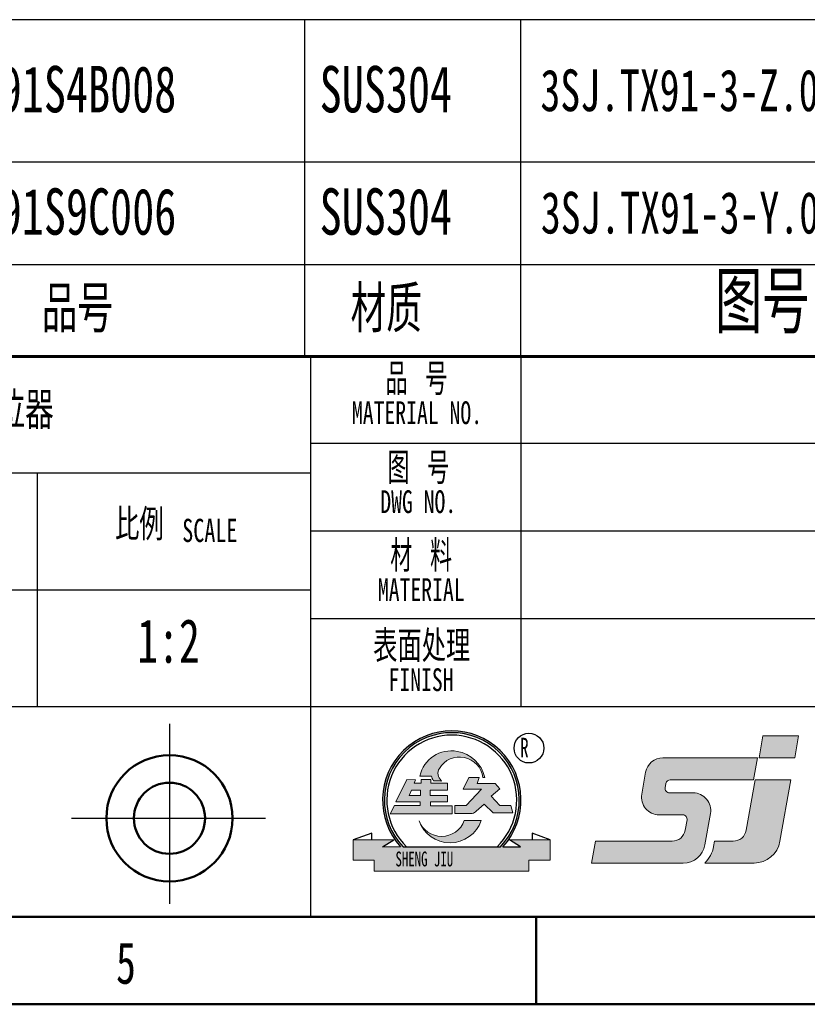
# Model space of a CAD drawing. Header units: millimetres. Extents: x -7 to 661, y 0 to 420.
# Tile 3 of 6: x 436 to 526, y 0 to 112. Entities that reach past the tile are written whole.
import ezdxf

# ---------------------------------------------------------------- set-up
doc = ezdxf.new("R2010")
doc.units = ezdxf.units.MM
doc.header["$LTSCALE"] = 2
doc.linetypes.add('SLD-实线', pattern=[0])
for name, color, linetype in [('DIMENSIONS', 5, 'SLD-实线'), ('SLD-0', 179, 'SLD-实线'), ('细实线', 151, 'SLD-实线')]:
    doc.layers.add(name, color=color, linetype=linetype)
doc.layers.add('粗实线', color=7, linetype='SLD-实线', lineweight=50)
doc.styles.add('SLDTEXTSTYLE1', font='TXT', dxfattribs={"width": 0.7, "bigfont": 'bigfont'})
doc.styles.add('SLDTEXTSTYLE2', font='TXT', dxfattribs={"width": 0.7})
doc.styles.add('SLDTEXTSTYLE3', font='TXT', dxfattribs={"width": 0.6333333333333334, "bigfont": 'bigfont'})
doc.styles.add('SLDTEXTSTYLE4', font='TXT', dxfattribs={"width": 0.6368421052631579})

# ---------------------------------------------------------------- blocks, each defined once
blk = doc.blocks.new('SW_NOTE_1')
at = {"layer": 'SLD-0', "color": 0, "attachment_point": 2}
for s, insert, char_height, style in [('\\M+19569 \\M+18D86', (5.34374999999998, 4.640643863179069), 3.600000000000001, 'SLDTEXTSTYLE3'), ('MATERIAL NO.', (5.407501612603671, 0.3115763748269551), 2.600000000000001, 'SLDTEXTSTYLE2')]:
    blk.add_mtext(s, dxfattribs=dict(at, insert=insert, char_height=char_height, style=style))
blk = doc.blocks.new('SW_NOTE_8')
at = {"layer": 'SLD-0', "color": 0, "attachment_point": 2}
for s, insert, char_height, style in [('图 \\M+18D86', (5.34374999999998, 4.640643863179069), 3.600000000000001, 'SLDTEXTSTYLE3'), ('DWG NO.', (5.339792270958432, 0.3115763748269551), 2.600000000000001, 'SLDTEXTSTYLE2')]:
    blk.add_mtext(s, dxfattribs=dict(at, insert=insert, char_height=char_height, style=style))
blk = doc.blocks.new('SW_NOTE_9')
at = {"layer": 'SLD-0', "color": 0, "attachment_point": 2}
for s, insert, char_height, style in [('\\M+18DDE \\M+197BF', (5.34374999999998, 4.640643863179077), 3.600000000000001, 'SLDTEXTSTYLE3'), ('MATERIAL', (5.353334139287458, 0.3115763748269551), 2.600000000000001, 'SLDTEXTSTYLE2')]:
    blk.add_mtext(s, dxfattribs=dict(at, insert=insert, char_height=char_height, style=style))
blk = doc.blocks.new('SW_NOTE_10')
at = {"layer": 'SLD-0', "color": 0, "attachment_point": 2}
for s, insert, char_height, style in [('\\M+1955C\\M+196CA处\\M+1979D', (8.550000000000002, 4.640643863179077), 3.600000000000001, 'SLDTEXTSTYLE1'), ('FINISH', (8.471250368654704, 0.3115763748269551), 2.600000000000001, 'SLDTEXTSTYLE2')]:
    blk.add_mtext(s, dxfattribs=dict(at, insert=insert, char_height=char_height, style=style))
blk = doc.blocks.new('SW_NOTE_12')
at = {"layer": 'SLD-0', "color": 0, "attachment_point": 2}
for s, insert, char_height, style in [('\\M+194E4\\M+197E1', (4.274999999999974, 4.640643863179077), 3.600000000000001, 'SLDTEXTSTYLE1'), ('SCALE', (12.31740894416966, 3.505789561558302), 2.645833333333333, 'SLDTEXTSTYLE2')]:
    blk.add_mtext(s, dxfattribs=dict(at, insert=insert, char_height=char_height, style=style))
blk = doc.blocks.new('SW_TABLEANNOTATION_1')
at = {"layer": 'DIMENSIONS', "color": 0}
for p, q in [((190.9946921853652, 0), (0, 0)), ((75.34253555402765, -1.387778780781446e-14), (75.34253555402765, -38.5331031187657)), ((100.0022423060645, -1.387778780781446e-14), (100.0022423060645, -38.5331031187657)), ((29.48137732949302, -16.24344178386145), (190.9946921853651, -16.24344178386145)), ((-5.551115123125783e-14, -27.93410571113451), (190.9946921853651, -27.93410571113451)), ((0, -38.5331031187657), (190.9946921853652, -38.5331031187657))]:
    blk.add_line(p, q, dxfattribs=at)
at = {"layer": 'DIMENSIONS', "color": 0, "attachment_point": 1}
for s, insert, char_height, style in [('TX091S4B008', (33.0091786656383, -5.282508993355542), 5.291666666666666, 'SLDTEXTSTYLE2'), ('SUS304', (77.08905619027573, -5.282508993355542), 5.291666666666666, 'SLDTEXTSTYLE2'), ('3SJ.TX91-3-Z.0001', (102.289967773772, -5.680011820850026), 4.762499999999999, 'SLDTEXTSTYLE2'), ('TX091S9C006', (33.0091786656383, -19.24956184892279), 5.291666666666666, 'SLDTEXTSTYLE2'), ('SUS304', (77.08905619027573, -19.24956184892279), 5.291666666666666, 'SLDTEXTSTYLE2'), ('3SJ.TX91-3-Y.0001', (102.3384747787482, -19.64706467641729), 4.762499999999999, 'SLDTEXTSTYLE2'), ('图\\M+18D86', (122.2238592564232, -28.80621765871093), 7, 'SLDTEXTSTYLE1'), ('\\M+196BC\\M+18FCC', (7.685133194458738, -30.39439251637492), 5.291666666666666, 'SLDTEXTSTYLE1'), ('\\M+19569\\M+18D86', (45.35640097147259, -30.39439251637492), 5.291666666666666, 'SLDTEXTSTYLE1'), ('\\M+18DDE质', (80.61683345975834, -30.39439251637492), 5.291666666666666, 'SLDTEXTSTYLE1')]:
    blk.add_mtext(s, dxfattribs=dict(at, insert=insert, char_height=char_height, style=style))

msp = doc.modelspace()

# ---------------------------------------------------------------- hatches: boundary and pattern name
at = {"layer": 'DIMENSIONS'}
h = msp.add_hatch(color=150, dxfattribs=at)
edge = h.paths.add_edge_path(flags=0)
edge.add_arc((485.383494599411, 23.30460099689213), 7.903380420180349, 317.6040545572, 582.3959454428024)
edge.add_line((479.5468240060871, 17.97574573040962), (477.4814733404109, 17.97574573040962))
edge.add_line((477.4814733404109, 17.97574573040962), (478.7862818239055, 18.76428966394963))
edge.add_line((478.7862818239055, 18.76428966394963), (474.110527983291, 18.76428966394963))
edge.add_line((474.110527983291, 18.76428966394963), (474.110527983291, 16.44246585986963))
edge.add_line((474.110527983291, 16.44246585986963), (476.518346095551, 16.44246585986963))
edge.add_line((476.518346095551, 16.44246585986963), (476.518346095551, 15.21584196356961))
edge.add_line((476.518346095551, 15.21584196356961), (494.191519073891, 15.21584196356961))
edge.add_line((494.191519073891, 15.21584196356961), (494.191519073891, 16.44246585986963))
edge.add_line((494.191519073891, 16.44246585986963), (496.5993371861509, 16.44246585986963))
edge.add_line((496.5993371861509, 16.44246585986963), (496.5993371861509, 18.76428966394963))
edge.add_line((496.5993371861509, 18.76428966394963), (491.969952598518, 18.76428966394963))
edge.add_line((491.969952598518, 18.76428966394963), (493.228391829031, 17.97574573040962))
edge.add_line((493.228391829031, 17.97574573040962), (491.2201651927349, 17.97574573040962))
edge = h.paths.add_edge_path(flags=0)
edge.add_arc((485.383494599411, 23.30460099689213), 7.700000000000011, -43.79332832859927, 223.7933283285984, ccw=False)
edge.add_line((490.9416688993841, 17.97574573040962), (479.8253202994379, 17.97574573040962))
msp.add_hatch(color=150, dxfattribs=at).paths.add_polyline_path([(520.4562138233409, 28.13778465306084), (524.5235853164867, 28.13778465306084), (524.9653739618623, 30.64120865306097), (520.8980024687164, 30.64120865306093)], flags=0)
h = msp.add_hatch(color=150, dxfattribs=at)
edge = h.paths.add_edge_path(flags=0)
edge.add_arc((484.891283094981, 26.36933319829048), 1.083347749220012, 148.869845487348, 229.495332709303)
edge.add_line((484.1876379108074, 25.54560642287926), (484.217287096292, 25.52329051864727))
edge.add_line((484.217287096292, 25.52329051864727), (484.1211207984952, 25.52329051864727))
edge.add_line((484.1211207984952, 25.52329051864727), (483.3033965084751, 25.52329051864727))
edge.add_arc((484.1401442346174, 26.1819356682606), 1.064875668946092, 186.8058230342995, 218.2080176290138, ccw=False)
edge.add_line((483.082772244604, 26.05574270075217), (481.7460487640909, 26.05574270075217))
edge.add_arc((485.321368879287, 25.27415126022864), 3.659753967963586, 79.31680352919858, 167.6687101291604, ccw=False)
edge.add_arc((485.3173199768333, 24.97882550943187), 3.951037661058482, 13.58791206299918, 80.05303781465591, ccw=False)
edge.add_line((489.157770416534, 25.90707063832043), (488.9372385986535, 25.90707063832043))
edge.add_arc((486.2694363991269, 25.53698840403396), 2.693349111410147, 7.89776830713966, 148.8698454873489)
h = msp.add_hatch(color=150, dxfattribs=at)
edge = h.paths.add_edge_path(flags=0)
edge.add_arc((510.2380940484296, 24.63299105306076), 0.5006848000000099, 170.0000000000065, 270.0000000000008)
edge.add_line((510.2380940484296, 24.13230625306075), (512.9386165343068, 24.13230625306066))
edge.add_arc((512.9386165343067, 22.12956705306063), 2.002739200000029, -9.999999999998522, 89.99999999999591, ccw=False)
edge.add_line((514.9109296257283, 21.78179504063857), (514.2776095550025, 18.19005843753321))
edge.add_arc((511.8122181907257, 18.62477345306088), 2.503424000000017, 270, 349.99999999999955, ccw=False)
edge.add_line((511.8122181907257, 16.12134945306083), (501.3294169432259, 16.12134945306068))
edge.add_line((501.3294169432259, 16.12134945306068), (501.7712055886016, 18.62477345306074))
edge.add_line((501.7712055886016, 18.62477345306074), (510.551844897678, 18.62477345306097))
edge.add_arc((510.5518448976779, 20.12682785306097), 1.502054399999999, 270.0000000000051, 350.0000000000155)
edge.add_line((512.0310797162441, 19.86599884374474), (512.2383089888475, 21.04125444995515))
edge.add_arc((511.7452307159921, 21.12819745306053), 0.500684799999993, 350.0000000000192, 450.0000000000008)
edge.add_line((511.7452307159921, 21.62888225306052), (509.0447082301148, 21.62888225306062))
edge.add_arc((509.0447082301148, 23.63162145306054), 2.002739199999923, 170.0000000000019, 270, ccw=False)
edge.add_line((507.0723951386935, 23.97939346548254), (507.5138163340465, 26.48281746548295))
edge.add_arc((509.486129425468, 26.13504545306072), 2.002739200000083, 90.00000000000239, 169.9999999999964, ccw=False)
edge.add_line((509.4861294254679, 28.13778465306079), (520.278413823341, 28.13778465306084))
edge.add_line((520.278413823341, 28.13778465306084), (519.8366251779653, 25.63436065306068))
edge.add_line((519.8366251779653, 25.63436065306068), (510.3263782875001, 25.63436065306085))
edge.add_arc((510.3263782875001, 25.13367585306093), 0.5006847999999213, 90, 170.0000000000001)
edge.add_line((509.8333000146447, 25.22061885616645), (509.7450157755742, 24.71993405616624))
h = msp.add_hatch(color=150, dxfattribs=at)
edge = h.paths.add_edge_path(flags=0)
edge.add_line((487.0078750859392, 22.71143478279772), (488.7910644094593, 24.55645972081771))
edge.add_line((488.7910644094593, 24.55645972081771), (486.6702809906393, 24.55645972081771))
edge.add_line((486.6702809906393, 24.55645972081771), (487.3359809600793, 25.87909123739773))
edge.add_line((487.3359809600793, 25.87909123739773), (488.5269926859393, 25.87909123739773))
edge.add_line((488.5269926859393, 25.87909123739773), (488.2846416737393, 25.21443981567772))
edge.add_line((488.2846416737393, 25.21443981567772), (490.3532806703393, 25.21443981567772))
edge.add_line((490.3532806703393, 25.21443981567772), (490.8552934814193, 24.59949299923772))
edge.add_line((490.8552934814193, 24.59949299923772), (489.8858894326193, 23.7766768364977))
edge.add_line((489.8858894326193, 23.7766768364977), (490.8704404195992, 22.70485051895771))
edge.add_line((490.8704404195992, 22.70485051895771), (492.1362916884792, 22.70485051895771))
edge.add_line((492.1362916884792, 22.70485051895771), (492.3699873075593, 21.84738946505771))
edge.add_line((492.3699873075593, 21.84738946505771), (490.1109296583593, 21.84738946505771))
edge.add_line((490.1109296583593, 21.84738946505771), (489.0787740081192, 22.8607525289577))
edge.add_line((489.0787740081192, 22.8607525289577), (488.1829408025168, 22.06175472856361))
edge.add_arc((487.6514937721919, 22.44529326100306), 0.6553912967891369, 275.7967594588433, 324.18249740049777, ccw=False)
edge.add_line((487.7176883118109, 21.79325335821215), (485.726748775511, 21.79325335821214))
edge.add_line((485.726748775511, 21.79325335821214), (485.726748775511, 22.71143478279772))
edge.add_line((485.726748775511, 22.71143478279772), (487.0078750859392, 22.71143478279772))
h = msp.add_hatch(color=150, dxfattribs=at)
h.paths.add_polyline_path([(479.007355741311, 23.11729835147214), (481.7913932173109, 23.11729835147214), (481.7913932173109, 22.68869642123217), (478.832136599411, 22.68869642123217), (478.364885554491, 21.75356493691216), (485.4320576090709, 21.75356493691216), (485.4320576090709, 22.66921451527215), (482.9400520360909, 22.66921451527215), (482.9400520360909, 23.09781644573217), (484.8869313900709, 23.09781644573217), (484.8869313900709, 23.83812887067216), (482.920583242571, 23.83812887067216), (482.920583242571, 24.46154986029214), (484.906400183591, 24.46154986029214), (484.906400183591, 25.26030800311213), (482.978989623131, 25.26030800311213), (482.978989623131, 25.64563412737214), (481.8864251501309, 25.64563412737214), (481.8864251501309, 25.23573107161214), (481.0902483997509, 25.23573107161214), (481.246022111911, 25.62254099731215), (480.2338897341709, 25.64994612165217)], flags=0)
h.paths.add_polyline_path([(481.8108620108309, 24.46154986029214), (481.8108620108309, 23.83812887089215), (480.527414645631, 23.83812887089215), (480.778474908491, 24.46154986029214)], flags=0)
h = msp.add_hatch(color=150, dxfattribs=at)
edge = h.paths.add_edge_path(flags=0)
edge.add_arc((511.8122181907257, 18.62477345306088), 3.504793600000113, 314.4153085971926, 350.0000000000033)
edge.add_line((515.2637661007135, 18.01617243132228), (515.3710788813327, 18.62477345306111))
edge.add_line((515.3710788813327, 18.62477345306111), (516.4124370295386, 18.62477345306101))
edge.add_line((516.4124370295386, 18.62477345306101), (517.5172258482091, 18.624773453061))
edge.add_arc((517.5172258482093, 20.12682785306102), 1.502054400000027, 269.9999999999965, 349.9918439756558)
edge.add_line((518.9964235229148, 19.86578827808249), (520.0144251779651, 25.63436065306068))
edge.add_line((520.0144251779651, 25.63436065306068), (524.081796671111, 25.63436065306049))
edge.add_line((524.081796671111, 25.63436065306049), (522.8410129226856, 18.60337910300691))
edge.add_arc((519.8826175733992, 19.12545825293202), 3.004108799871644, 270, 349.9918439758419, ccw=False)
edge.add_line((519.8826175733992, 16.12134945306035), (514.2650627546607, 16.12134945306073))
h = msp.add_hatch(color=150, dxfattribs=at)
edge = h.paths.add_edge_path(flags=0)
edge.add_arc((485.1849518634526, 22.18718732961), 3.750663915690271, 199.0843927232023, 341.077299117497)
edge.add_line((488.732918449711, 20.97087613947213), (486.8064713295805, 20.97087613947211))
edge.add_arc((484.221597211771, 21.92312650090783), 2.75469689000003, 200.4454479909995, 339.7765395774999, ccw=False)

# ---------------------------------------------------------------- linework, layer by layer
at = {"color": 150, "linetype": 'SLD-实线', "lineweight": 18}
for p, q in [((520.4562138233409, 28.13778465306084), (520.8980024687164, 30.64120865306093)), ((520.8980024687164, 30.64120865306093), (524.9653739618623, 30.64120865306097)), ((524.5235853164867, 28.13778465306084), (524.9653739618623, 30.64120865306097)), ((509.4861294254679, 28.13778465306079), (520.278413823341, 28.13778465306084)), ((519.8366251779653, 25.63436065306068), (520.278413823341, 28.13778465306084)), ((520.4562138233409, 28.13778465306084), (524.5235853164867, 28.13778465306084)), ((507.0723951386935, 23.97939346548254), (507.5138163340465, 26.48281746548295)), ((509.7450157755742, 24.71993405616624), (509.8333000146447, 25.22061885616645)), ((510.3263782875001, 25.63436065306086), (519.8366251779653, 25.63436065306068)), ((518.9964235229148, 19.86578827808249), (520.0144251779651, 25.63436065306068)), ((520.0144251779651, 25.63436065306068), (524.081796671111, 25.63436065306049)), ((522.8410129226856, 18.60337910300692), (524.081796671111, 25.63436065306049)), ((510.2380940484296, 24.13230625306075), (512.9386165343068, 24.13230625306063)), ((509.0447082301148, 21.62888225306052), (511.7452307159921, 21.62888225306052)), ((514.2776095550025, 18.19005843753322), (514.9109296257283, 21.78179504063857)), ((512.0310797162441, 19.86599884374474), (512.2383089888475, 21.04125444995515)), ((501.3294169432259, 16.12134945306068), (501.7712055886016, 18.62477345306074)), ((501.7712055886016, 18.62477345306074), (510.551844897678, 18.62477345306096)), ((515.2637661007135, 18.01617243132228), (515.3710788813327, 18.62477345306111)), ((515.3710788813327, 18.62477345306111), (516.4124370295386, 18.62477345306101)), ((516.4124370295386, 18.62477345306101), (517.5172258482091, 18.62477345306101)), ((501.3294169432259, 16.12134945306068), (511.8122181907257, 16.12134945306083)), ((514.2650627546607, 16.12134945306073), (519.8826175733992, 16.12134945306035))]:
    msp.add_line(p, q, dxfattribs=at)
for centre, radius, start, end in [((509.486129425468, 26.13504545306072), 2.002739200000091, 90.00000000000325, 169.9999999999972), ((510.3263782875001, 25.13367585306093), 0.5006847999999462, 90, 170.0000000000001), ((509.0447082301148, 23.63162145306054), 2.002739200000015, 170.0000000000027, 270.0000000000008), ((510.2380940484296, 24.63299105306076), 0.5006848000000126, 170.0000000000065, 270.0000000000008), ((512.9386165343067, 22.12956705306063), 2.002739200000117, 350.0000000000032, 89.99999999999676), ((511.7452307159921, 21.12819745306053), 0.5006848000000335, 350.0000000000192, 90), ((510.5518448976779, 20.12682785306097), 1.50205440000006, 270.0000000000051, 350.0000000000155), ((517.5172258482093, 20.12682785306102), 1.502054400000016, 269.9999999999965, 349.9918439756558), ((511.8122181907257, 18.62477345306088), 2.503424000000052, 270.0000000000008, 350.0000000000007), ((511.8122181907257, 18.62477345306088), 3.504793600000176, 314.4153085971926, 350.0000000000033), ((519.8826175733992, 19.12545825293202), 3.004108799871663, 270.0000000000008, 349.9918439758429)]:
    msp.add_arc(centre, radius, start, end, dxfattribs=at)
at = {"layer": 'DIMENSIONS', "color": 7}
for p, q in [((469.2599999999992, 74.00000289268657), (469.2599999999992, 10.00000289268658)), ((493.2599999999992, 74.00000289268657), (493.2599999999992, 33.98000289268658)), ((583.9999999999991, 64.00000289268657), (469.2599999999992, 64.00000289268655)), ((375.2599999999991, 60.66000289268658), (469.2599999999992, 60.66000289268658)), ((438.0599999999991, 60.66000289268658), (438.0599999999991, 33.98000289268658)), ((583.9999999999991, 54.00000289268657), (469.2599999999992, 54.00000289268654)), ((375.2599999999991, 47.32000289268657), (469.2599999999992, 47.32000289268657)), ((583.9999999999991, 44.00000289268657), (469.2599999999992, 44.00000289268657)), ((375.2599999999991, 33.98000289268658), (583.9999999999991, 33.98000289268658)), ((453.1540338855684, 32.00000289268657), (453.1540338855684, 11.46107571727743)), ((441.975856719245, 21.23527087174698), (464.127166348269, 21.23527087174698))]:
    msp.add_line(p, q, dxfattribs=at)
at = {"layer": 'DIMENSIONS', "color": 150}
for p, q in [((484.1211207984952, 25.52329051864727), (484.217287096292, 25.52329051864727)), ((484.1876379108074, 25.54560642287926), (484.217287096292, 25.52329051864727)), ((477.4814733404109, 17.97574573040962), (478.7862818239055, 18.76428966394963)), ((493.228391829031, 17.97574573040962), (491.969952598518, 18.76428966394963)), ((479.8253202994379, 17.97574573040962), (490.9416688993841, 17.97574573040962)), ((491.2201651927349, 17.97574573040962), (493.228391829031, 17.97574573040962))]:
    msp.add_line(p, q, dxfattribs=at)
at = {"layer": 'SLD-0', "linetype": 'SLD-实线', "lineweight": 50}
msp.add_line((9.999999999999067, 10.00000289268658), (583.9999999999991, 10.00000289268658), dxfattribs=at)
at = {"layer": 'SLD-0', "linetype": 'SLD-实线'}
for p, q in [((483.9999999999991, 10.00000289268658), (405.9999999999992, 10.00000289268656)), ((511.2593271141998, 10.00000289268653), (411.2593271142, 10.00000289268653))]:
    msp.add_line(p, q, dxfattribs=at)
at = {"layer": '粗实线'}
for p, q in [((375.2599999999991, 74.00000289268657), (469.2599999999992, 74.00000289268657)), ((469.2599999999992, 74.00000289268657), (583.9999999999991, 74.00000289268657)), ((-9.332812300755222e-13, 2.892686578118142e-06), (593.9999999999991, 2.892686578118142e-06)), ((99.99999999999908, 2.892686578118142e-06), (593.9999999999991, 2.892686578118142e-06)), ((199.9999999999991, 2.892686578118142e-06), (593.9999999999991, 2.892686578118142e-06)), ((299.9999999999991, 2.892686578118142e-06), (593.9999999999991, 2.892686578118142e-06)), ((399.9999999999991, 2.892686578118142e-06), (593.9999999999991, 2.892686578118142e-06))]:
    msp.add_line(p, q, dxfattribs=at)
at = {"layer": '粗实线', "color": 150, "linetype": 'SLD-实线', "lineweight": 18}
for p, q in [((481.7460487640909, 26.05574270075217), (483.0827722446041, 26.05574270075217)), ((486.6702809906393, 24.55645972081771), (487.3359809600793, 25.87909123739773)), ((487.3359809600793, 25.87909123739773), (488.5269926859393, 25.87909123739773)), ((488.5269926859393, 25.87909123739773), (488.2846416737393, 25.21443981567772)), ((488.9372385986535, 25.90707063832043), (489.157770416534, 25.90707063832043)), ((480.2338897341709, 25.64994612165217), (479.007355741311, 23.11729835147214)), ((481.246022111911, 25.62254099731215), (480.2338897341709, 25.64994612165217)), ((481.0902483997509, 25.23573107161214), (481.246022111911, 25.62254099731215)), ((481.8864251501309, 25.23573107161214), (481.0902483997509, 25.23573107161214)), ((481.8864251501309, 25.64563412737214), (481.8864251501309, 25.23573107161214)), ((482.978989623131, 25.64563412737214), (481.8864251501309, 25.64563412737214)), ((482.978989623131, 25.26030800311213), (482.978989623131, 25.64563412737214)), ((484.906400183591, 25.26030800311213), (482.978989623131, 25.26030800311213)), ((483.3033965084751, 25.52329051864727), (484.1211207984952, 25.52329051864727)), ((484.906400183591, 24.46154986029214), (484.906400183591, 25.26030800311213)), ((488.2846416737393, 25.21443981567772), (490.3532806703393, 25.21443981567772)), ((490.3532806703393, 25.21443981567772), (490.8552934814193, 24.59949299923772)), ((480.527414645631, 23.83812887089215), (480.778474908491, 24.46154986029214)), ((480.527414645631, 23.83812887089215), (481.8108620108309, 23.83812887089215)), ((481.8108620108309, 24.46154986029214), (480.778474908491, 24.46154986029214)), ((481.8108620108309, 23.83812887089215), (481.8108620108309, 24.46154986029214)), ((482.920583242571, 24.46154986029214), (484.906400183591, 24.46154986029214)), ((482.920583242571, 23.83812887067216), (482.920583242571, 24.46154986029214)), ((484.8869313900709, 23.83812887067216), (482.920583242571, 23.83812887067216)), ((484.8869313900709, 23.09781644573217), (484.8869313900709, 23.83812887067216)), ((488.7910644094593, 24.55645972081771), (486.6702809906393, 24.55645972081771)), ((487.0078750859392, 22.71143478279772), (488.7910644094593, 24.55645972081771)), ((490.8552934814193, 24.59949299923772), (489.8858894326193, 23.7766768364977)), ((489.8858894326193, 23.7766768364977), (490.8704404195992, 22.70485051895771)), ((478.832136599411, 22.68869642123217), (478.364885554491, 21.75356493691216)), ((481.7913932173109, 22.68869642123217), (478.832136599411, 22.68869642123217)), ((479.007355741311, 23.11729835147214), (481.7913932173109, 23.11729835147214)), ((481.7913932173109, 23.11729835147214), (481.7913932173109, 22.68869642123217)), ((482.9400520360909, 23.09781644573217), (484.8869313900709, 23.09781644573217)), ((482.9400520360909, 22.66921451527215), (482.9400520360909, 23.09781644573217)), ((485.4320576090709, 22.66921451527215), (482.9400520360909, 22.66921451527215)), ((485.4320576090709, 21.75356493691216), (485.4320576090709, 22.66921451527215)), ((485.726748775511, 22.71143478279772), (487.0078750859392, 22.71143478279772)), ((485.726748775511, 21.79325335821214), (485.726748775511, 22.71143478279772)), ((489.0787740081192, 22.8607525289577), (488.1829408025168, 22.06175472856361)), ((490.1109296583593, 21.84738946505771), (489.0787740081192, 22.8607525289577)), ((490.8704404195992, 22.70485051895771), (492.1362916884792, 22.70485051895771)), ((492.1362916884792, 22.70485051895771), (492.3699873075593, 21.84738946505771)), ((478.364885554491, 21.75356493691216), (485.4320576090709, 21.75356493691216)), ((487.7176883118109, 21.79325335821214), (485.726748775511, 21.79325335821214)), ((492.3699873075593, 21.84738946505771), (490.1109296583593, 21.84738946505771)), ((488.732918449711, 20.97087613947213), (486.8064713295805, 20.97087613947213)), ((474.110527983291, 18.76428966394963), (474.110527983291, 16.44246585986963)), ((474.110527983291, 18.76428966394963), (478.7862818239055, 18.76428966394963)), ((496.5993371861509, 18.76428966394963), (491.969952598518, 18.76428966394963)), ((496.5993371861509, 18.76428966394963), (496.5993371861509, 16.44246585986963)), ((477.4814733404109, 17.97574573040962), (479.5468240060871, 17.97574573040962)), ((474.110527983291, 16.44246585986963), (476.518346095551, 16.44246585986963)), ((476.518346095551, 16.44246585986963), (476.518346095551, 15.21584196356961)), ((494.191519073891, 16.44246585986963), (494.191519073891, 15.21584196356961)), ((496.5993371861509, 16.44246585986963), (494.191519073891, 16.44246585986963)), ((476.518346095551, 15.21584196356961), (494.191519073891, 15.21584196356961))]:
    msp.add_line(p, q, dxfattribs=at)
at = {"layer": '粗实线', "color": 7}
msp.add_line((495.0234650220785, 10.00000289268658), (495.0234650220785, 2.892686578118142e-06), dxfattribs=at)
at = {"layer": '粗实线'}
for radius in [7.199999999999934, 4.060000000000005]:
    msp.add_circle((453.1540338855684, 21.23527087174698), radius, dxfattribs=at)
at = {"layer": '粗实线', "color": 150, "linetype": 'SLD-实线', "lineweight": 18}
for centre, radius, start, end in [((485.321368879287, 25.27415126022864), 3.65975396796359, 79.3168035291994, 167.6687101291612), ((486.2694363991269, 25.53698840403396), 2.693349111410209, 7.897768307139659, 148.869845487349), ((485.3173199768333, 24.97882550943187), 3.951037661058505, 13.58791206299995, 80.05303781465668), ((484.1401442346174, 26.1819356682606), 1.064875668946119, 186.8058230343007, 218.2080176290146), ((484.891283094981, 26.36933319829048), 1.083347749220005, 148.8698454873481, 229.495332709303), ((487.6514937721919, 22.44529326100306), 0.6553912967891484, 275.7967594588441, 324.1824974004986), ((484.221597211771, 21.92312650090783), 2.754696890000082, 200.4454479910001, 339.7765395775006), ((485.1849518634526, 22.18718732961), 3.750663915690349, 199.0843927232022, 341.077299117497)]:
    msp.add_arc(centre, radius, start, end, dxfattribs=at)
at = {"layer": '细实线', "color": 150}
for p, q in [((476.250972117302, 19.52944749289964), (474.110527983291, 18.76428966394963)), ((476.250972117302, 18.76428966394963), (476.250972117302, 19.52944749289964)), ((496.5993371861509, 18.76428966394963), (494.5772282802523, 19.52944749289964)), ((494.5772282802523, 19.52944749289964), (494.5772282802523, 18.76428966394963))]:
    msp.add_line(p, q, dxfattribs=at)
msp.add_circle((494.191519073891, 29.24671413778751), 1.699999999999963, dxfattribs=at)
for radius, start, end in [(7.903380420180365, 317.6040545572, 222.3959454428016), (7.700000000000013, 316.2066716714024, 223.7933283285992), (7.418856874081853, 314.0869138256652, 225.9130861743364)]:
    msp.add_arc((485.383494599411, 23.30460099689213), radius, start, end, dxfattribs=at)

# ---------------------------------------------------------------- block references
at = {"layer": 'DIMENSIONS'}
msp.add_blockref('SW_TABLEANNOTATION_1', (393.2124035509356, 112.3887839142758), dxfattribs=at)
at = {"layer": 'SLD-0'}
for name, p in [('SW_NOTE_1', (476.0034801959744, 68.51452685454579)), ('SW_NOTE_8', (476.2151580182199, 58.35914904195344)), ('SW_NOTE_12', (445.4481923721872, 51.91079850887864)), ('SW_NOTE_9', (476.5444404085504, 48.3259886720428)), ('SW_NOTE_10', (473.399440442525, 38.03829870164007))]:
    msp.add_blockref(name, p, dxfattribs=at)

# ---------------------------------------------------------------- texts
at = {"layer": 'DIMENSIONS', "insert": (449.4765825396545, 43.98309521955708), "char_height": 5, "attachment_point": 1, "style": 'SLDTEXTSTYLE2'}
msp.add_mtext('1:2', dxfattribs=at)
at = {"layer": 'DIMENSIONS', "color": 7, "insert": (447.0569965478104, 7.105898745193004), "char_height": 4.762499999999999, "attachment_point": 1, "style": 'SLDTEXTSTYLE2'}
msp.add_mtext('5', dxfattribs=at)
at = {"layer": 'SLD-0', "char_height": 4.233333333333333, "attachment_point": 2, "style": 'SLDTEXTSTYLE1'}
for s, insert in [('TX91-3\\M+18CC0\\M+188CA\\M+18AED', (427.2943611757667, 69.91426118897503)), ('电\\M+189F0', (539.0875680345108, 41.95621534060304))]:
    msp.add_mtext(s, dxfattribs=dict(at, insert=insert))
at = {"layer": '粗实线', "attachment_point": 1, "style": 'SLDTEXTSTYLE4'}
for s, insert, char_height in [('R', (493.1858480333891, 30.42063768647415), 2.24058442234), ('SHENG JIU', (478.9524071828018, 17.43357475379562), 1.6896)]:
    msp.add_mtext(s, dxfattribs=dict(at, insert=insert, char_height=char_height))

doc.saveas('drawing.dxf')
